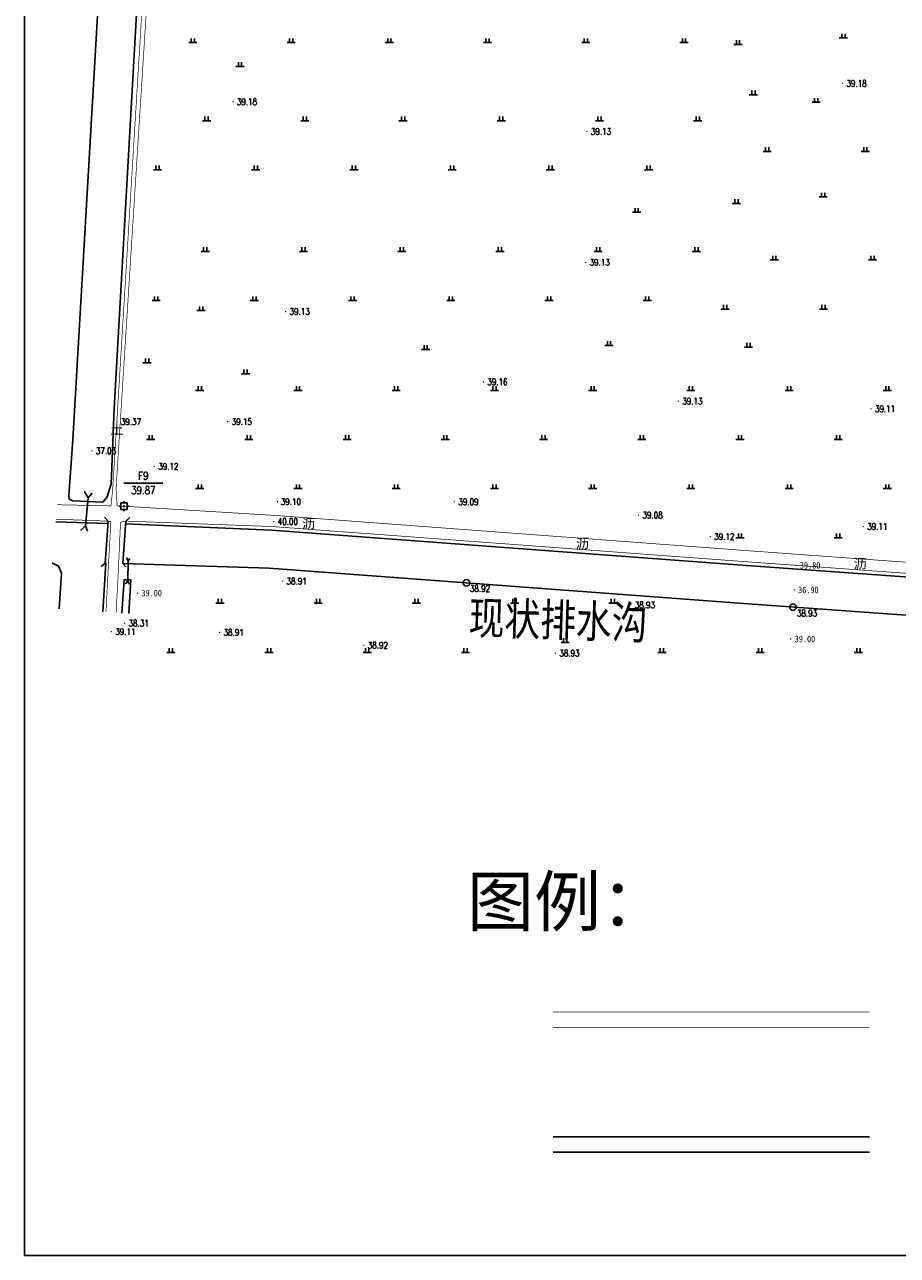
# Model space of a CAD drawing. Extents: x 456755 to 458049, y 3845626 to 3853218.
# Tile 1 of 80: x 456967 to 457233, y 3845626 to 3846001. Entities that reach past the tile are written whole.
import ezdxf
from ezdxf.enums import TextEntityAlignment as Align

# ---------------------------------------------------------------- set-up
doc = ezdxf.new("R2010")
doc.units = 0
doc.header["$PDMODE"] = 34
doc.header["$PDSIZE"] = 0.2
doc.linetypes.add('X2', pattern=[10, 8, -2])
doc.linetypes.add('X3', pattern=[5, 4, -1])
doc.layers.get('0').update_dxf_attribs({"linetype": 'CONTINUOUS'})
for name, color, linetype in [('DLSS', 4, 'CONTINUOUS'), ('DMTZ', 3, 'CONTINUOUS'), ('GCD', 1, 'CONTINUOUS'), ('KZD', 1, 'CONTINUOUS'), ('SXSS', 5, 'CONTINUOUS'), ('ZBTZ', 3, 'CONTINUOUS'), ('零点距', 1, 'CONTINUOUS')]:
    doc.layers.add(name, color=color, linetype=linetype)
doc.styles.add('HZ', font='rs.shx', dxfattribs={"width": 0.8, "bigfont": 'hztxt.shx'})
doc.styles.add('仿宋体', font='仿宋_GB2312.ttf', dxfattribs={"width": 0.8})
doc.styles.add('正等线体', font='simhei.ttf')
doc.styles.add('黑体', font='simhei.ttf')
doc.linetypes.add('10411', pattern='A,2,[150,AAA.SHX,S=1,R=0,X=0,Y=1],2,[151,AAA.SHX,S=1,R=0,X=0,Y=3],1e-11', length=4)
doc.linetypes.add('833', pattern='A,2,[150,AAA.SHX,S=0.8,R=0,X=0,Y=0.8],2,[150,AAA.SHX,S=2,R=0,X=0,Y=2],1e-11', length=4)
doc.linetypes.add('8352', pattern='A,1.5,[145,AAA.SHX,S=1,R=0,X=0,Y=1],1.5,-1,3,-1', length=8)

# ---------------------------------------------------------------- blocks, each defined once
blk = doc.blocks.new('gc119')
for p, q in [((-1.25, 0), (1.25, 0)), ((-0.5, 1.3), (-0.5, 0)), ((0.5, 1.3), (0.5, 0))]:
    blk.add_line(p, q)
blk = doc.blocks.new('*U23')
at = {"linetype": 'Continuous'}
for points in [[(-0.15, 0), (-0.14, -0.06), (-0.14, 0.06)], [(-0.14, 0.06), (-0.11, -0.11), (-0.11, 0.11)], [(-0.11, -0.11), (-0.14, 0.06), (-0.14, -0.06)], [(-0.11, 0.11), (-0.06, -0.14), (-0.06, 0.14)], [(-0.06, -0.14), (-0.11, 0.11), (-0.11, -0.11)], [(-0.06, 0.14), (0, -0.15), (0, 0.15)], [(0, -0.15), (-0.06, 0.14), (-0.06, -0.14)], [(0, 0.15), (0.06, -0.14), (0.06, 0.14)], [(0.06, -0.14), (0, 0.15), (0, -0.15)], [(0.06, 0.14), (0.11, -0.11), (0.11, 0.11)], [(0.11, -0.11), (0.06, 0.14), (0.06, -0.14)], [(0.11, 0.11), (0.14, -0.06), (0.14, 0.06)], [(0.14, -0.06), (0.11, 0.11), (0.11, -0.11)], [(0.15, 0), (0.14, 0.06), (0.14, -0.06)]]:
    blk.add_solid(points, dxfattribs=at)
blk = doc.blocks.new('gc259')
at = {"linetype": 'Continuous', "flags": 128}
for points in [[(-1, 0), (-1.5, 0)], [(-1, -1), (1, -1), (1, 1), (-1, 1), (-1, -1)], [(0, 1), (0, 1.5)], [(1, 0), (1.5, 0)], [(0, -1), (0, -1.5)]]:
    blk.add_lwpolyline(points, dxfattribs=at)
at = {"linetype": 'Continuous'}
blk.add_circle((0, 0), 0.15, dxfattribs=at)
blk.add_point((0, 0), dxfattribs=at)
blk.add_blockref('*U23', (0, 0), dxfattribs=at)
blk = doc.blocks.new('GC200')
at = {"linetype": 'Continuous', "const_width": 0.2, "flags": 128}
blk.add_lwpolyline([(-0.1, 0, 1), (0.1, 0, 1)], format="xyb", close=True, dxfattribs=at)

msp = doc.modelspace()

# ---------------------------------------------------------------- linework, layer by layer
at = {"linetype": 'Continuous'}
msp.add_lwpolyline([(456966.52, 3845625.6), (458014.33, 3845625.6), (458014.33, 3847107.36), (456966.52, 3847107.36)], close=True, dxfattribs=at)
at = {"layer": 'DLSS', "linetype": 'X3', "const_width": 0.2, "elevation": 6.07, "flags": 128}
msp.add_lwpolyline([(457007.26, 3846086.21), (456993.42, 3845859.54), (456992.9, 3845854.46), (456992.9, 3845854.46), (456992.9, 3845854.46)], dxfattribs=at)
at = {"layer": 'DLSS', "linetype": 'Continuous', "const_width": 0.2, "flags": 128}
for points, elevation in [([(457008.82, 3846086.28), (456994.44, 3845859.7), (456994.78, 3845854.42), (456994.78, 3845854.42), (456994.78, 3845854.42)], 6.07), ([(456976.13, 3845850.41), (456992.01, 3845849.81)], 6.67), ([(457753.9, 3845797.48), (457633.2, 3845805.85), (457427.28, 3845819.9), (457345.4, 3845825.98), (457186.57, 3845837.44), (457042.24, 3845848.15), (456997.42, 3845849.83), (456996.26, 3845849.65), (456995.8, 3845849.43), (456995.22, 3845836.19), (456994.47, 3845821.88)], -33.29)]:
    msp.add_lwpolyline(points, dxfattribs=dict(at, elevation=elevation))
at = {"layer": 'DLSS', "linetype": 'X2', "const_width": 0.2, "flags": 128}
for points, elevation in [([(456992.9, 3845854.46), (456976.53, 3845854.82)], 6.57), ([(457307.2, 3845832.07), (457185.99, 3845840.89), (457042.96, 3845851.56), (456996.86, 3845854.37), (456994.78, 3845854.42)], 6.57), ([(456992.01, 3845849.81), (456992.79, 3845849.76), (456992.86, 3845849.5), (456992.12, 3845836.36), (456991.37, 3845822.09)], -33.29)]:
    msp.add_lwpolyline(points, dxfattribs=dict(at, elevation=elevation))
at = {"layer": 'DLSS', "linetype": 'Continuous', "elevation": -33.29}
for points in [[(456991.99, 3845849.83), (456990.94, 3845851.04)], [(456997.42, 3845849.83), (456998.63, 3845850.88)], [(456991.1, 3845837.01), (456991.99, 3845849.83)], [(456997.42, 3845849.83), (456996.53, 3845836.92)], [(456991.1, 3845837.01), (456989.89, 3845835.96)], [(456996.53, 3845836.92), (456997.58, 3845835.71)]]:
    msp.add_lwpolyline(points, dxfattribs=at)
at = {"layer": 'DLSS', "linetype": 'Continuous', "const_width": 0.2}
msp.add_lwpolyline([(457127.93, 3845699.94), (457224.59, 3845699.94)], dxfattribs=at)
at = {"layer": 'DLSS', "linetype": 'X3', "const_width": 0.2}
msp.add_lwpolyline([(457127.93, 3845695.23), (457224.59, 3845695.23)], dxfattribs=at)
at = {"layer": 'DMTZ', "color": 5, "linetype": '10411', "flags": 128}
for points, elevation in [([(456991.94, 3845849.09), (456976.06, 3845849.65)], -33.29), ([(457753.75, 3845795.29), (457633.05, 3845803.66), (457516.8, 3845812.18), (457416.09, 3845819.91), (457344.5, 3845825.01), (457186.95, 3845836.27), (457041.88, 3845847.1), (456997.32, 3845848.97)], 6.67), ([(456974.91, 3845836.94), (456975.07, 3845836.94), (456976.88, 3845836.05), (456977.76, 3845833.9), (456977.09, 3845823.06)], -33.29), ([(456990.36, 3845822.16), (456991.28, 3845837.06)], 5.77), ([(456996.53, 3845836.92), (457041.2, 3845835.45), (457186.1, 3845824.64), (457343.67, 3845813.38), (457415.23, 3845808.28), (457515.93, 3845800.55), (457632.22, 3845792.03), (457737.43, 3845784.74), (457753.29, 3845783.91)], 6.67)]:
    msp.add_lwpolyline(points, dxfattribs=dict(at, elevation=elevation))
at = {"layer": 'KZD', "linetype": 'Continuous', "elevation": -33.29}
msp.add_lwpolyline([(456996.78, 3845861.44), (457008.78, 3845861.44)], dxfattribs=at)
at = {"layer": 'SXSS', "linetype": '833', "elevation": 5.93, "flags": 128}
msp.add_lwpolyline([(456988.88, 3846005.81), (456981.2, 3845874.78), (456980.01, 3845857.51), (456980.13, 3845856.52), (456981.14, 3845856.03), (456990.37, 3845855.64), (456991.68, 3845856.99), (456993, 3845861.07), (456993.88, 3845884.21), (457000.74, 3846004.75)], dxfattribs=at)
at = {"layer": 'SXSS', "linetype": 'Continuous', "flags": 128}
for points, elevation in [([(456987.19, 3845858.39), (456985.92, 3845856.9), (456984.81, 3845858.77), (456985.92, 3845856.9), (456985.07, 3845848.36), (456983.72, 3845847.04), (456985.07, 3845848.36), (456985.75, 3845846.71)], -33.29), ([(456998.69, 3845838.38), (456998.15, 3845837.73), (456997.66, 3845838.57), (456998.15, 3845837.73), (456998.06, 3845831.51), (456997.4, 3845830.73), (456998.06, 3845831.51), (456998.59, 3845830.52)], -33.29), ([(456996.22, 3845821.76), (456996.9, 3845831.92), (456999.01, 3845831.86), (456998.37, 3845821.61)], 5.53)]:
    msp.add_lwpolyline(points, dxfattribs=dict(at, elevation=elevation))
at = {"layer": 'SXSS', "linetype": '8352'}
for points in [[(457224.59, 3845661.85), (457127.93, 3845661.85)], [(457127.93, 3845657.14), (457224.59, 3845657.14)]]:
    msp.add_lwpolyline(points, dxfattribs=at)
at = {"layer": '零点距', "linetype": 'Continuous'}
for centre in [(457101.48, 3845830.96, -33.29), (457201.2, 3845823.56, -33.29)]:
    msp.add_circle(centre, 1, dxfattribs=at)

# ---------------------------------------------------------------- block references
at = {"layer": 'GCD', "linetype": 'Continuous'}
ref = msp.add_blockref('GC200', (457216.33, 3845983.47, 5.88), dxfattribs=at)
ref.add_attrib('height', '39.18', dxfattribs={"linetype": 'Continuous', "height": 2, "style": 'HZ', "width": 0.8}).set_placement((457217.53, 3845983.47, -33.29), align=Align.MIDDLE_LEFT)
ref = msp.add_blockref('GC200', (457030.14, 3845977.87, 5.88), dxfattribs=at)
ref.add_attrib('height', '39.18', dxfattribs={"linetype": 'Continuous', "height": 2, "style": 'HZ', "width": 0.8}).set_placement((457031.34, 3845977.87, -33.29), align=Align.MIDDLE_LEFT)
ref = msp.add_blockref('GC200', (457138.26, 3845968.79, 5.84), dxfattribs=at)
ref.add_attrib('height', '39.13', dxfattribs={"linetype": 'Continuous', "height": 2, "style": 'HZ', "width": 0.8}).set_placement((457139.46, 3845968.79, -33.29), align=Align.MIDDLE_LEFT)
ref = msp.add_blockref('GC200', (457137.87, 3845928.85, 5.84), dxfattribs=at)
ref.add_attrib('height', '39.13', dxfattribs={"linetype": 'Continuous', "height": 2, "style": 'HZ', "width": 0.8}).set_placement((457139.07, 3845928.85, -33.29), align=Align.MIDDLE_LEFT)
ref = msp.add_blockref('GC200', (457046.22, 3845913.8, 5.83), dxfattribs=at)
ref.add_attrib('height', '39.13', dxfattribs={"linetype": 'Continuous', "height": 2, "style": 'HZ', "width": 0.8}).set_placement((457047.42, 3845913.8, -33.29), align=Align.MIDDLE_LEFT)
ref = msp.add_blockref('GC200', (457106.65, 3845892.32, 5.86), dxfattribs=at)
ref.add_attrib('height', '39.16', dxfattribs={"linetype": 'Continuous', "height": 2, "style": 'HZ', "width": 0.8}).set_placement((457107.85, 3845892.32, -33.29), align=Align.MIDDLE_LEFT)
ref = msp.add_blockref('GC200', (457166.17, 3845886.45, 5.84), dxfattribs=at)
ref.add_attrib('height', '39.13', dxfattribs={"linetype": 'Continuous', "height": 2, "style": 'HZ', "width": 0.8}).set_placement((457167.37, 3845886.45, -33.29), align=Align.MIDDLE_LEFT)
ref = msp.add_blockref('GC200', (457225.03, 3845884.1, 5.82), dxfattribs=at)
ref.add_attrib('height', '39.11', dxfattribs={"linetype": 'Continuous', "height": 2, "style": 'HZ', "width": 0.8}).set_placement((457226.23, 3845884.1, -33.29), align=Align.MIDDLE_LEFT)
ref = msp.add_blockref('GC200', (456994.7, 3845880.17, 6.07), dxfattribs=at)
ref.add_attrib('height', '39.37', dxfattribs={"linetype": 'Continuous', "height": 2, "style": 'HZ', "width": 0.8}).set_placement((456995.9, 3845880.17, -33.29), align=Align.MIDDLE_LEFT)
ref = msp.add_blockref('GC200', (457028.56, 3845880.19, 5.86), dxfattribs=at)
ref.add_attrib('height', '39.15', dxfattribs={"linetype": 'Continuous', "height": 2, "style": 'HZ', "width": 0.8}).set_placement((457029.76, 3845880.19, -33.29), align=Align.MIDDLE_LEFT)
ref = msp.add_blockref('GC200', (456987.07, 3845871.28, 3.74), dxfattribs=at)
ref.add_attrib('height', '37.03', dxfattribs={"linetype": 'Continuous', "height": 2, "style": 'HZ', "width": 0.8}).set_placement((456988.27, 3845871.28, -33.29), align=Align.MIDDLE_LEFT)
ref = msp.add_blockref('GC200', (457006.13, 3845866.53, 5.83), dxfattribs=at)
ref.add_attrib('height', '39.12', dxfattribs={"linetype": 'Continuous', "height": 2, "style": 'HZ', "width": 0.8}).set_placement((457007.33, 3845866.53, -33.29), align=Align.MIDDLE_LEFT)
ref = msp.add_blockref('GC200', (457043.75, 3845855.75, 5.8), dxfattribs=at)
ref.add_attrib('height', '39.10', dxfattribs={"linetype": 'Continuous', "height": 2, "style": 'HZ', "width": 0.8}).set_placement((457044.75, 3845855.75, -33.29), align=Align.MIDDLE_LEFT)
ref = msp.add_blockref('GC200', (457097.78, 3845855.7, 5.8), dxfattribs=at)
ref.add_attrib('height', '39.09', dxfattribs={"linetype": 'Continuous', "height": 2, "style": 'HZ', "width": 0.8}).set_placement((457098.98, 3845855.7, -33.29), align=Align.MIDDLE_LEFT)
ref = msp.add_blockref('GC200', (457042.63, 3845849.7, 6.7), dxfattribs=at)
ref.add_attrib('height', '40.00', dxfattribs={"linetype": 'Continuous', "height": 2, "style": 'HZ', "width": 0.8}).set_placement((457043.83, 3845849.7, -33.29), align=Align.MIDDLE_LEFT)
ref = msp.add_blockref('GC200', (457154.02, 3845851.66, 5.78), dxfattribs=at)
ref.add_attrib('height', '39.08', dxfattribs={"linetype": 'Continuous', "height": 2, "style": 'HZ', "width": 0.8}).set_placement((457155.22, 3845851.66, -33.29), align=Align.MIDDLE_LEFT)
ref = msp.add_blockref('GC200', (457222.66, 3845848.16, 5.81), dxfattribs=at)
ref.add_attrib('height', '39.11', dxfattribs={"linetype": 'Continuous', "height": 2, "style": 'HZ', "width": 0.8}).set_placement((457223.86, 3845848.16, -33.29), align=Align.MIDDLE_LEFT)
ref = msp.add_blockref('GC200', (457175.93, 3845845.08, 5.83), dxfattribs=at)
ref.add_attrib('height', '39.12', dxfattribs={"linetype": 'Continuous', "height": 2, "style": 'HZ', "width": 0.8}).set_placement((457177.13, 3845845.08, -33.29), align=Align.MIDDLE_LEFT)
ref = msp.add_blockref('GC200', (457202.1, 3845836.32, 6.51), dxfattribs=at)
ref.add_attrib('height', '39.80', dxfattribs={"linetype": 'Continuous', "height": 2, "style": '正等线体', "width": 0.8}).set_placement((457203.3, 3845836.32, 6.51), align=Align.MIDDLE_LEFT)
ref = msp.add_blockref('GC200', (457045.31, 3845831.48, 5.62), dxfattribs=at)
ref.add_attrib('height', '38.91', dxfattribs={"linetype": 'Continuous', "height": 2, "style": 'HZ', "width": 0.8}).set_placement((457046.51, 3845831.48, -33.29), align=Align.MIDDLE_LEFT)
ref = msp.add_blockref('GC200', (457001.01, 3845827.84, 5.71), dxfattribs=at)
ref.add_attrib('height', '39.00', dxfattribs={"linetype": 'Continuous', "height": 2, "style": '正等线体', "width": 0.8}).set_placement((457002.21, 3845827.84, 5.71), align=Align.MIDDLE_LEFT)
ref = msp.add_blockref('GC200', (457101.48, 3845830.96, 5.63), dxfattribs=at)
ref.add_attrib('height', '38.92', dxfattribs={"linetype": 'Continuous', "height": 2, "style": 'HZ', "width": 0.8}).set_placement((457102.52, 3845829.22, -72.21), align=Align.MIDDLE_LEFT)
ref = msp.add_blockref('GC200', (457201.57, 3845828.8, 3.61), dxfattribs=at)
ref.add_attrib('height', '36.90', dxfattribs={"linetype": 'Continuous', "height": 2, "style": '正等线体', "width": 0.8}).set_placement((457202.77, 3845828.8, 3.61), align=Align.MIDDLE_LEFT)
ref = msp.add_blockref('GC200', (457151.8, 3845824.47, 5.63), dxfattribs=at)
ref.add_attrib('height', '38.93', dxfattribs={"linetype": 'Continuous', "height": 2, "style": 'HZ', "width": 0.8}).set_placement((457152.89, 3845824.22, -33.29), align=Align.MIDDLE_LEFT)
ref = msp.add_blockref('GC200', (457201.2, 3845823.56, 5.64), dxfattribs=at)
ref.add_attrib('height', '38.93', dxfattribs={"linetype": 'Continuous', "height": 2, "style": 'HZ', "width": 0.8}).set_placement((457202.4, 3845821.68, -72.23), align=Align.MIDDLE_LEFT)
ref = msp.add_blockref('GC200', (456992.99, 3845816.06, 5.81), dxfattribs=at)
ref.add_attrib('height', '39.11', dxfattribs={"linetype": 'Continuous', "height": 2, "style": 'HZ', "width": 0.8}).set_placement((456994.19, 3845816.06, -33.29), align=Align.MIDDLE_LEFT)
ref = msp.add_blockref('GC200', (456997.06, 3845818.64, 5.01), dxfattribs=at)
ref.add_attrib('height', '38.31', dxfattribs={"linetype": 'Continuous', "height": 2, "style": 'HZ', "width": 0.8}).set_placement((456998.26, 3845818.64, -33.29), align=Align.MIDDLE_LEFT)
ref = msp.add_blockref('GC200', (457026.08, 3845815.84, 5.62), dxfattribs=at)
ref.add_attrib('height', '38.91', dxfattribs={"linetype": 'Continuous', "height": 2, "style": 'HZ', "width": 0.8}).set_placement((457027.28, 3845815.84, -33.29), align=Align.MIDDLE_LEFT)
ref = msp.add_blockref('GC200', (457070.12, 3845811.9, 5.62), dxfattribs=at)
ref.add_attrib('height', '38.92', dxfattribs={"linetype": 'Continuous', "height": 2, "style": 'HZ', "width": 0.8}).set_placement((457071.32, 3845811.9, -33.29), align=Align.MIDDLE_LEFT)
ref = msp.add_blockref('GC200', (457200.52, 3845813.84, 5.71), dxfattribs=at)
ref.add_attrib('height', '39.00', dxfattribs={"linetype": 'Continuous', "height": 2, "style": '正等线体', "width": 0.8}).set_placement((457201.72, 3845813.84, 5.71), align=Align.MIDDLE_LEFT)
ref = msp.add_blockref('GC200', (457128.64, 3845809.5, 5.63), dxfattribs=at)
ref.add_attrib('height', '38.93', dxfattribs={"linetype": 'Continuous', "height": 2, "style": 'HZ', "width": 0.8}).set_placement((457129.84, 3845809.5, -33.29), align=Align.MIDDLE_LEFT)
at = {"layer": 'KZD', "linetype": 'Continuous'}
msp.add_blockref('gc259', (456996.86, 3845854.37, 6.57), dxfattribs=at)
at = {"layer": 'ZBTZ', "linetype": 'Continuous'}
for p in [(457017.91, 3845995.93, -33.29), (457047.91, 3845995.93, -33.29), (457077.91, 3845995.93, -33.29), (457107.91, 3845995.93, -33.29), (457137.91, 3845995.93, -33.29), (457167.91, 3845995.93, -33.29), (457216.59, 3845997.35, -72.51), (457184.41, 3845995.37, -72.51), (457032.3, 3845988.65, -72.51), (457189.11, 3845980.03, -72.51), (457208.29, 3845977.7, -33.29), (457022.1, 3845972.09, -33.29), (457052.1, 3845972.09, -33.29), (457082.1, 3845972.09, -33.29), (457112.1, 3845972.09, -33.29), (457142.1, 3845972.09, -33.29), (457172.1, 3845972.09, -33.29), (457193.29, 3845962.7, -33.29), (457223.29, 3845962.7, -33.29), (457007.1, 3845957.09, -33.29), (457037.1, 3845957.09, -33.29), (457067.1, 3845957.09, -33.29), (457097.1, 3845957.09, -33.29), (457127.1, 3845957.09, -33.29), (457157.1, 3845957.09, -33.29), (457183.91, 3845946.83, -72.51), (457210.4, 3845948.81, -72.51), (457153.46, 3845944.11, -72.51), (457021.7, 3845932.15, -33.29), (457051.7, 3845932.15, -33.29), (457081.7, 3845932.15, -33.29), (457111.7, 3845932.15, -33.29), (457141.7, 3845932.15, -33.29), (457171.7, 3845932.15, -33.29), (457195.5, 3845929.56, -33.29), (457225.5, 3845929.56, -33.29), (457006.7, 3845917.15, -33.29), (457036.7, 3845917.15, -33.29), (457066.7, 3845917.15, -33.29), (457096.7, 3845917.15, -33.29), (457126.7, 3845917.15, -33.29), (457156.7, 3845917.15, -33.29), (457020.4, 3845914.1, -72.51), (457180.5, 3845914.56, -33.29), (457210.5, 3845914.56, -33.29), (457089, 3845902.22, -72.51), (457145.01, 3845903.45, -72.51), (457187.63, 3845902.95, -72.51), (457003.91, 3845898.19, -33.29), (457034.02, 3845894.8, -72.51), (457020.01, 3845889.75, -33.29), (457050.01, 3845889.75, -33.29), (457080.01, 3845889.75, -33.29), (457110.01, 3845889.75, -33.29), (457140.01, 3845889.75, -33.29), (457170.01, 3845889.75, -33.29), (457200.01, 3845889.75, -33.29), (457230.01, 3845889.75, -33.29), (457005.01, 3845874.75, -33.29), (457035.01, 3845874.75, -33.29), (457065.01, 3845874.75, -33.29), (457095.01, 3845874.75, -33.29), (457125.01, 3845874.75, -33.29), (457155.01, 3845874.75, -33.29), (457185.01, 3845874.75, -33.29), (457215.01, 3845874.75, -33.29), (457020.01, 3845859.75, -33.29), (457050.01, 3845859.75, -33.29), (457080.01, 3845859.75, -33.29), (457110.01, 3845859.75, -33.29), (457140.01, 3845859.75, -33.29), (457170.01, 3845859.75, -33.29), (457200.01, 3845859.75, -33.29), (457230.01, 3845859.75, -33.29), (457185.01, 3845844.75, -33.29), (457215.01, 3845844.75, -33.29), (457026.17, 3845824.75, -33.29), (457056.17, 3845824.75, -33.29), (457086.17, 3845824.75, -33.29), (457116.17, 3845824.75, -33.29), (457146.17, 3845824.75, -33.29), (457131.6, 3845812.77, -33.29), (457011.17, 3845809.75, -33.29), (457041.17, 3845809.75, -33.29), (457071.17, 3845809.75, -33.29), (457101.17, 3845809.75, -33.29), (457161.17, 3845809.75, -33.29), (457191.17, 3845809.75, -33.29), (457221.17, 3845809.75, -33.29)]:
    msp.add_blockref('gc119', p, dxfattribs=at)

# ---------------------------------------------------------------- texts
at = {"layer": 'DLSS', "linetype": 'Continuous', "style": '黑体'}
for s, p in [('土', (456994.71, 3845877.99, -33.29)), ('沥', (457053.26, 3845849.05, -33.29)), ('沥', (457136.93, 3845842.99, -33.29)), ('沥', (457221.75, 3845836.85, -33.29))]:
    msp.add_text(s, height=3, dxfattribs=at).set_placement(p, align=Align.MIDDLE)
at = {"layer": 'DLSS', "color": 7, "linetype": 'X3', "style": '仿宋体'}
msp.add_text('图例：', height=15, dxfattribs=at).set_placement((457101.64, 3845726.17))
at = {"layer": 'KZD', "linetype": 'Continuous', "style": 'HZ', "width": 0.8}
for s, p in [('F9', (457002.78, 3845863.64, -33.29)), ('39.87', (457002.78, 3845859.24, -33.29))]:
    msp.add_text(s, height=2.4, dxfattribs=at).set_placement(p, align=Align.MIDDLE)
at = {"layer": 'SXSS', "linetype": '8352', "style": '仿宋体', "width": 0.8}
msp.add_text('现状排水沟', height=10, rotation=358.2436, dxfattribs=at).set_placement((457102.05, 3845815.42, -33.29))

doc.saveas('drawing.dxf')
